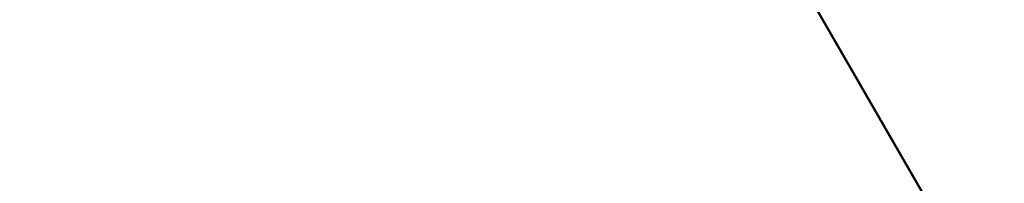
# Model space of a CAD drawing. Header units: millimetres. Extents: x -2000 to 2000, y -2000 to 2000.
# Tile 199 of 256: x 5.413 to 7, y 0.243 to 0.507. Entities that reach past the tile are written whole.
import ezdxf

# ---------------------------------------------------------------- set-up
doc = ezdxf.new("R2010")
doc.units = ezdxf.units.MM
doc.layers.add('E-LITE-EQPM', color=33, linetype='Continuous', lineweight=40)

msp = doc.modelspace()

# ---------------------------------------------------------------- meshes
at = {"layer": 'E-LITE-EQPM'}
mesh = msp.add_polyface(dxfattribs=at)
corners = [(-7, 0, 3962), (-3.5, -6.0622, 3962), (3.5, -6.0622, 3962), (7, 0, 3962), (3.5, 6.0622, 3962), (-3.5, 6.0622, 3962)]
mesh.append_faces([[corners[k] for k in face] for face in [(0, 3, 4, 5)]], dxfattribs={"vtx0": -1})
mesh.append_faces([[corners[k] for k in face] for face in [(1, 2, 3, 0)]], dxfattribs={"vtx2": -1})
mesh = msp.add_polyface(dxfattribs=at)
corners = [(4, 0, 3917), (0, 4, 3917), (-4, 0, 3917), (-7, 0, 3962), (-3.5, 6.0622, 3962), (3.5, 6.0622, 3962), (7, 0, 3962)]
mesh.append_faces([[corners[k] for k in face] for face in [(5, 0, 1), (1, 4, 5)]], dxfattribs={"vtx0": -1, "vtx2": -1})
mesh.append_faces([[corners[k] for k in face] for face in [(6, 0, 5), (3, 4, 2)]], dxfattribs={"vtx1": -1})
mesh.append_faces([[corners[k] for k in face] for face in [(1, 2, 4)]], dxfattribs={"vtx1": -1, "vtx2": -1})

doc.saveas('drawing.dxf')
